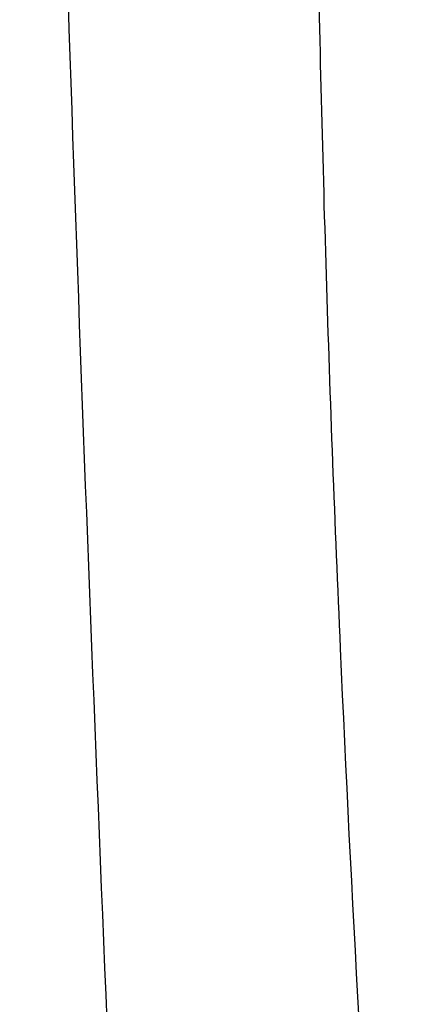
# Model space of a CAD drawing. Header units: millimetres. Extents: x -0.201 to 0.721, y -0.195 to 0.483.
# Tile 103 of 188: x 0.586 to 0.59, y -0.14 to -0.13. Entities that reach past the tile are written whole.
import ezdxf

# ---------------------------------------------------------------- set-up
doc = ezdxf.new("R2010")
doc.units = ezdxf.units.MM

msp = doc.modelspace()

# ---------------------------------------------------------------- linework, layer by layer
at = {"color": 7, "linetype": 'Continuous', "lineweight": 25}
for points, knots in [([(0.5871342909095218, -0.1490551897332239), (0.5868820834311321, -0.1434381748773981), (0.5863775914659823, -0.1322024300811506), (0.5860274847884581, -0.1187766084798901), (0.5859077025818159, -0.1109852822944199), (0.5858758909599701, -0.1089160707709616)], [0, 0, 0, 0, 0.4233642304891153, 0.8468577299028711, 1, 1, 1, 1]), ([(0.5898299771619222, -0.1486728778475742), (0.5898024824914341, -0.1483440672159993), (0.5896650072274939, -0.1466999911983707), (0.5893620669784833, -0.142635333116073), (0.5890830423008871, -0.1376502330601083), (0.5888937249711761, -0.1327433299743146), (0.5888363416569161, -0.1302737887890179), (0.5888076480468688, -0.1290389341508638)], [0, 0, 0, 0, 0.0509793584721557, 0.2549003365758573, 0.6273466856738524, 0.8136606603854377, 1, 1, 1, 1])]:
    msp.add_open_spline(points, degree=3, knots=knots, dxfattribs=at)

doc.saveas('drawing.dxf')
